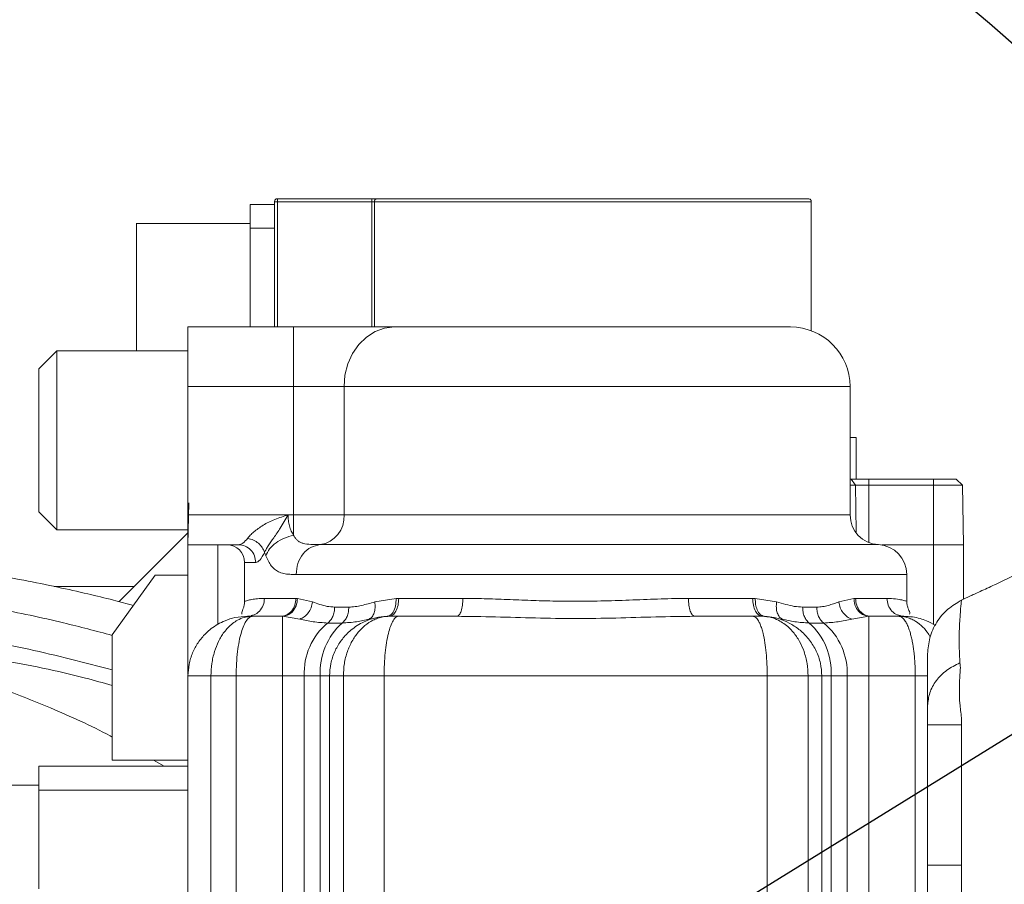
# Model space of a CAD drawing. Header units: millimetres. Extents: x 176 to 9387, y -11044 to -3322.
# Tile 18 of 256: x 3349 to 3514, y -8127 to -7982. Entities that reach past the tile are written whole.
import ezdxf

# ---------------------------------------------------------------- set-up
doc = ezdxf.new("R2010")
doc.units = ezdxf.units.MM
doc.header["$LTSCALE"] = 0.3175
for name, color, linetype, lineweight in [('1轮廓实线层', 7, 'Continuous', 18), ('7标注层', 4, 'Continuous', 13), ('sub', 1, 'Continuous', 18)]:
    doc.layers.add(name, color=color, linetype=linetype, lineweight=lineweight)
doc.styles.add('标准汉字', font='gbenor.shx', dxfattribs={"bigfont": 'gbcbig.shx'})
doc.dimstyles.new('M1：15', dxfattribs={"dimscale": 15, "dimtxt": 3.5, "dimasz": 2.5, "dimexe": 2, "dimexo": 0, "dimgap": 0.5, "dimtad": 1, "dimdec": 4, "dimdsep": 46, "dimtxsty": '标准汉字', "dimcen": 5, "dimdle": 5, "dimclrd": 1, "dimclre": 1, "dimclrt": 256, "dimadec": 4, "dimazin": 2, "dimtfac": 1, "dimtdec": 4, "dimtmove": 0, "dimatfit": 3, "dimfxl": 1, "dimtolj": 1, "dimarcsym": 0})
doc.dimstyles.new('M1：18.5', dxfattribs={"dimscale": 18.5, "dimtxt": 3.5, "dimasz": 2.5, "dimexe": 2, "dimexo": 0, "dimgap": 1.5, "dimtad": 1, "dimdec": 4, "dimdsep": 46, "dimtxsty": '标准汉字', "dimcen": 5, "dimdle": 5, "dimclrd": 1, "dimclre": 1, "dimclrt": 256, "dimadec": 4, "dimazin": 2, "dimtfac": 1, "dimtdec": 4, "dimtmove": 2, "dimatfit": 3, "dimfxl": 1, "dimfrac": 2, "dimtolj": 1, "dimarcsym": 0})

# ---------------------------------------------------------------- blocks, each defined once
blk = doc.blocks.new('*D24')
at = {"layer": '7标注层', "color": 1, "lineweight": -2, "ltscale": 20, "transparency": 16777216}
blk.add_line((2886.15, -8172.43), (2978, -8188.63), dxfattribs=at)
blk.add_arc((3286.97, -8243.11), 343.73, 6.2539, 163.7461, dxfattribs=at)
at = {"layer": '7标注层', "color": 1, "lineweight": 30, "ltscale": 20, "transparency": 16777216}
for points in [[(2963.06, -8148.32), (2950.89, -8145.48), (2948.46, -8183.42)], [(3634.9, -8205.32), (3622.41, -8206), (3630.7, -8243.11)]]:
    blk.add_solid(points, dxfattribs=at)
at = {"layer": 'Defpoints', "color": 0, "lineweight": 30, "ltscale": 20, "transparency": 16777216}
for p in [(3150.82, -7927.49), (1869.32, -7993.14), (2886.15, -8172.43), (3008.69, -8243.11), (4726.49, -8243.11)]:
    blk.add_point(p, dxfattribs=at)
at = {"layer": '7标注层', "ltscale": 20, "transparency": 16777216, "insert": (3354.34, -7871.69), "char_height": 52.5, "attachment_point": 5, "rotation": 349.7192, "style": '标准汉字'}
blk.add_mtext('\\A1;167%%D', dxfattribs=at)
blk = doc.blocks.new('*D26')
at = {"layer": '7标注层', "color": 1, "lineweight": -2, "ltscale": 20, "transparency": 16777216}
for p, q in [((3864.68, -7885.44), (3664.9, -8009.12)), ((3664.9, -8009.12), (3633.02, -8028.86)), ((3286.97, -8243.11), (3633.02, -8028.86)), ((3286.97, -8243.11), (3223.2, -8282.59))]:
    blk.add_line(p, q, dxfattribs=at)
at = {"layer": '7标注层', "color": 1, "transparency": 16777216}
blk.add_solid([(3604.42, -8053.92), (3597.84, -8043.29), (3633.02, -8028.86)], dxfattribs=at)
at = {"layer": 'Defpoints', "color": 0, "transparency": 16777216}
for p in [(3633.02, -8028.86), (3286.97, -8243.11)]:
    blk.add_point(p, dxfattribs=at)
at = {"layer": '7标注层', "transparency": 16777216, "insert": (3790.32, -7891.78), "char_height": 52.5, "attachment_point": 5, "rotation": 31.7623, "style": '标准汉字'}
blk.add_mtext('\\A1;R407', dxfattribs=at)
blk = doc.blocks.new('*D27')
at = {"layer": '7标注层', "color": 1, "lineweight": -2, "ltscale": 20, "transparency": 16777216}
for p, q in [((4542.14, -7914.73), (4634.88, -7890.47)), ((4259.82, -7988.59), (3286.97, -8243.11))]:
    blk.add_line(p, q, dxfattribs=at)
at = {"layer": '7标注层', "color": 1, "transparency": 16777216}
blk.add_solid([(4636.83, -7897.93), (4632.93, -7883.01), (4679.62, -7878.76)], dxfattribs=at)
at = {"layer": 'Defpoints', "color": 0, "transparency": 16777216}
for p in [(4679.62, -7878.76), (3286.97, -8243.11)]:
    blk.add_point(p, dxfattribs=at)
at = {"layer": '7标注层', "transparency": 16777216, "insert": (4400.98, -7951.66), "char_height": 64.75, "attachment_point": 5, "rotation": 14.6611, "style": '标准汉字'}
blk.add_mtext('\\A1;R1439.5', dxfattribs=at)

msp = doc.modelspace()

# ---------------------------------------------------------------- linework, layer by layer
at = {"layer": '1轮廓实线层', "ltscale": 20}
for p, q in [((3391.96951, -8012.10681), (3407.81119, -8012.10681)), ((3387.37951, -8013.05682), (3391.46951, -8013.05682)), ((3387.37951, -8013.05682), (3387.37951, -8017.05681)), ((3391.46951, -8033.60682), (3391.46951, -8012.60682)), ((3391.96078, -8012.60682), (3407.80247, -8012.60682)), ((3391.96078, -8033.60682), (3391.96078, -8012.60682)), ((3407.80247, -8033.60682), (3407.80247, -8012.60682)), ((3408.22094, -8033.60682), (3408.22094, -8012.60682)), ((3481.46951, -8034.23932), (3481.46951, -8012.60682)), ((3387.40451, -8016.23184), (3368.30451, -8016.23184)), ((3368.32951, -8016.23184), (3368.32951, -8032.10682)), ((3387.37951, -8017.05681), (3391.46951, -8017.05681)), ((3387.37951, -8017.05681), (3387.37951, -8033.60682)), ((3368.32951, -8032.10682), (3368.32951, -8037.60681)), ((3376.96951, -8043.60682), (3376.96951, -8033.60682)), ((3376.96951, -8033.60682), (3394.68315, -8033.60682)), ((3394.68315, -8043.60682), (3394.68315, -8033.60682)), ((3354.96951, -8037.60681), (3351.96951, -8040.60681)), ((3376.96951, -8037.60681), (3354.96951, -8037.60681)), ((3354.96951, -8037.60681), (3354.96951, -8052.60681)), ((3351.96951, -8040.60681), (3351.96951, -8064.60682)), ((3394.68315, -8043.60682), (3376.96951, -8043.60682)), ((3376.96951, -8065.10681), (3376.96951, -8043.60682)), ((3394.68315, -8043.60682), (3403.12714, -8043.60682)), ((3394.68315, -8065.10681), (3394.68315, -8043.60682)), ((3403.12714, -8043.60682), (3403.12714, -8065.10681)), ((3487.96952, -8043.60682), (3403.12714, -8043.60682)), ((3487.96952, -8065.10681), (3487.96952, -8043.60682)), ((3354.96951, -8052.60681), (3354.96951, -8067.60681)), ((3488.96949, -8059.13182), (3488.96949, -8052.10682)), ((3488.17184, -8059.10681), (3487.96952, -8059.10681)), ((3488.89129, -8060.10667), (3487.96952, -8060.10667)), ((3488.17183, -8059.10681), (3488.89129, -8060.10665)), ((3488.89132, -8060.10665), (3488.98844, -8067.97651)), ((3491.13603, -8059.10681), (3491.13603, -8060.10665)), ((3501.96951, -8059.10681), (3491.13603, -8059.10681)), ((3491.13603, -8060.10665), (3491.13603, -8069.73452)), ((3501.96951, -8060.10667), (3491.13603, -8060.10667)), ((3501.96951, -8059.10681), (3501.96951, -8060.10667)), ((3501.96951, -8060.10667), (3501.96951, -8070.10277)), ((3505.77751, -8059.10681), (3506.79496, -8060.10667)), ((3506.79496, -8060.10667), (3506.96943, -8070.10277)), ((3376.96958, -8070.10277), (3377.0917, -8063.10682)), ((3351.96951, -8064.60682), (3354.96951, -8067.60681)), ((3393.74866, -8065.10681), (3376.96951, -8065.10681)), ((3376.96951, -8065.10681), (3376.96951, -8070.10682)), ((3393.74866, -8065.10681), (3394.68315, -8065.10681)), ((3394.68315, -8065.10681), (3394.68315, -8068.53846)), ((3403.12714, -8065.10681), (3394.68315, -8065.10681)), ((3487.96952, -8065.10681), (3403.12714, -8065.10681)), ((3354.96951, -8067.60681), (3376.96951, -8067.60681)), ((3365.42714, -8079.64918), (3376.96951, -8068.10682)), ((3376.96951, -8070.10682), (3385.42528, -8070.10682)), ((3376.96958, -8070.1048), (3376.96958, -8091.77237)), ((3381.96951, -8070.1048), (3381.96951, -8083.44768)), ((3389.79649, -8071.39159), (3390.00133, -8071.97012)), ((3492.71951, -8070.10056), (3399.11625, -8070.10056)), ((3501.96951, -8070.1048), (3493.31107, -8070.10663)), ((3501.96951, -8070.1048), (3501.96951, -8083.49824)), ((3506.96951, -8070.1048), (3506.96951, -8079.25907)), ((3386.46951, -8073.10681), (3386.46951, -8079.58606)), ((3388.32498, -8073.10681), (3386.46951, -8073.10681)), ((3364.26951, -8085.23682), (3371.46951, -8075.23682)), ((3376.96951, -8075.23682), (3371.46951, -8075.23682)), ((3376.91058, -8075.23682), (3376.96958, -8075.17781)), ((3497.46951, -8075.0943), (3395.10534, -8075.0943)), ((3497.46951, -8079.58617), (3497.46951, -8075.0943)), ((3354.53418, -8077.10682), (3367.96951, -8077.10682)), ((3389.79003, -8079.10681), (3395.06086, -8079.10681)), ((3395.33949, -8079.11495), (3395.06086, -8079.10681)), ((3395.33949, -8079.11495), (3397.8605, -8079.71089)), ((3408.28501, -8079.71089), (3411.87148, -8079.11495)), ((3411.87148, -8079.11495), (3412.30762, -8079.10681)), ((3423.06049, -8079.10681), (3412.30762, -8079.10681)), ((3471.63141, -8079.10681), (3460.87853, -8079.10681)), ((3471.63141, -8079.10681), (3472.06755, -8079.11495)), ((3472.06755, -8079.11495), (3475.654, -8079.71089)), ((3486.07851, -8079.71089), (3488.59952, -8079.11495)), ((3488.87816, -8079.10681), (3488.59952, -8079.11495)), ((3488.87816, -8079.10681), (3494.149, -8079.10681)), ((3508.40386, -8078.56897), (3506.61956, -8079.42745)), ((3401.55683, -8080.57425), (3403.9292, -8080.57425)), ((3480.00982, -8080.57425), (3482.38219, -8080.57425)), ((3387.85173, -8082.10682), (3386.96951, -8082.10682)), ((3392.52525, -8082.10682), (3387.85173, -8082.10682)), ((3392.52525, -8082.10682), (3392.81896, -8082.11308)), ((3392.81896, -8092.10682), (3392.81896, -8082.11308)), ((3395.69294, -8082.57149), (3392.81896, -8082.11308)), ((3412.28366, -8082.10682), (3410.70427, -8082.10682)), ((3422.03837, -8082.10682), (3412.28366, -8082.10682)), ((3471.65537, -8082.10682), (3461.90065, -8082.10682)), ((3473.23476, -8082.10682), (3471.65537, -8082.10682)), ((3491.12007, -8082.11308), (3488.24608, -8082.57149)), ((3491.12007, -8082.11308), (3491.41377, -8082.10682)), ((3491.12007, -8082.11308), (3491.12007, -8092.10682)), ((3496.0873, -8082.10682), (3491.41377, -8082.10682)), ((3496.9695, -8082.10682), (3496.0873, -8082.10682)), ((3402.822, -8083.23561), (3400.38058, -8083.23561)), ((3483.55844, -8083.23561), (3481.11702, -8083.23561)), ((3364.26951, -8106.23682), (3364.26951, -8085.23682)), ((3500.96951, -8088.43093), (3500.96951, -8097.08955)), ((3380.82193, -8092.10682), (3376.96951, -8092.10682)), ((3376.96951, -8223.60681), (3376.96951, -8092.10682)), ((3380.82193, -8223.60681), (3380.82193, -8092.10682)), ((3385.03901, -8092.10682), (3392.81896, -8092.10682)), ((3385.03901, -8214.40682), (3385.03901, -8092.10682)), ((3392.81896, -8092.10682), (3396.45973, -8092.10682)), ((3392.81896, -8092.10682), (3392.81896, -8214.40682)), ((3399.13133, -8092.10682), (3396.45973, -8092.10682)), ((3396.45973, -8092.10682), (3396.45973, -8214.40682)), ((3399.13133, -8092.10682), (3400.70427, -8092.10682)), ((3399.13133, -8223.60681), (3399.13133, -8092.10682)), ((3400.70427, -8092.10682), (3400.70427, -8223.60681)), ((3409.85643, -8092.10682), (3403.01796, -8092.10682)), ((3403.01796, -8092.10682), (3403.01796, -8223.60681)), ((3474.08259, -8092.10682), (3409.85643, -8092.10682)), ((3409.85643, -8092.10682), (3409.85643, -8223.60681)), ((3480.92107, -8092.10682), (3474.08259, -8092.10682)), ((3474.08259, -8223.60681), (3474.08259, -8092.10682)), ((3480.92107, -8221.85509), (3480.92107, -8092.10682)), ((3483.23475, -8220.67621), (3483.23475, -8092.10682)), ((3483.23475, -8092.10682), (3484.8077, -8092.10682)), ((3487.47928, -8092.10682), (3484.8077, -8092.10682)), ((3484.8077, -8092.10682), (3484.8077, -8219.87475)), ((3487.47928, -8092.10682), (3491.12007, -8092.10682)), ((3487.47928, -8214.40682), (3487.47928, -8092.10682)), ((3491.12007, -8092.10682), (3498.90001, -8092.10682)), ((3491.12007, -8092.10682), (3491.12007, -8214.40682)), ((3498.90001, -8092.10682), (3498.90001, -8209.77631)), ((3500.96951, -8097.08955), (3500.96951, -8100.29461)), ((3506.6422, -8100.29461), (3506.6422, -8099.11746)), ((3500.96951, -8100.29461), (3500.96951, -8123.82144)), ((3506.6422, -8100.29461), (3506.6422, -8123.82144)), ((3376.96951, -8106.23682), (3364.26951, -8106.23682)), ((3371.1804, -8106.23682), (3372.97217, -8107.23682)), ((3351.96951, -8107.23682), (3376.96951, -8107.23682)), ((3351.96951, -8107.23688), (3351.96951, -8111.23681)), ((3351.99451, -8110.41186), (3331.54451, -8110.41186)), ((3351.96951, -8111.23681), (3376.96951, -8111.23681)), ((3351.96951, -8111.23681), (3351.96951, -8127.80682)), ((3500.96951, -8123.82144), (3500.96951, -8217.82251))]:
    msp.add_line(p, q, dxfattribs=at)
at = {"layer": '1轮廓实线层', "lineweight": 0, "ltscale": 20}
msp.add_lwpolyline([(3403.12714, -8043.60682), (3403.28939, -8041.65592), (3403.7699, -8039.77998), (3404.55021, -8038.05112), (3405.60033, -8036.53574), (3406.87991, -8035.29212), (3408.33976, -8034.36803), (3409.9238, -8033.79897), (3411.57114, -8033.60682)], dxfattribs=at)
for centre, radius, start, end in [((3477.96951, -8043.60682), 10, 0, 90), ((3398.42973, -8065.44155), 4.70932, 278.3823266, 4.0760386), ((3492.96951, -8065.10682), 5, 180, 267.134016), ((3383.46951, -8073.10682), 3, 0, 90), ((3492.46951, -8075.09431), 5, 0, 87.134016), ((3407.34008, -8091.61359), 10.89152, 129.7160613, 182.5955699), ((3410.30038, -8091.55015), 11.18292, 131.9693042, 182.8533168), ((3473.63859, -8091.55017), 11.18297, 357.1468149, 48.030564), ((3476.59895, -8091.61358), 10.89151, 357.4043669, 50.2839215)]:
    msp.add_arc(centre, radius, start, end, dxfattribs=at)
at = {"layer": '1轮廓实线层', "ltscale": 20}
for points, knots in [([(3391.96951, -8012.10681), (3391.90399, -8012.11433), (3391.77296, -8012.12937), (3391.60768, -8012.24498), (3391.49206, -8012.41026), (3391.47703, -8012.5413), (3391.46951, -8012.60682)], [0, 0, 0, 0, 0.1997719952, 0.3995411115, 0.5993144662, 0.799090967, 0.799090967, 0.799090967, 0.799090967]), ([(3391.96078, -8012.60682), (3391.96091, -8012.5413), (3391.96117, -8012.41026), (3391.96319, -8012.24498), (3391.96608, -8012.12937), (3391.96836, -8012.11433), (3391.96951, -8012.10681)], [0, 0, 0, 0, 0.1250797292, 0.2501546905, 0.3752263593, 0.5003161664, 0.5003161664, 0.5003161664, 0.5003161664]), ([(3407.80247, -8012.60682), (3407.8026, -8012.5413), (3407.80286, -8012.41026), (3407.80488, -8012.24498), (3407.80776, -8012.12938), (3407.81005, -8012.11433), (3407.81119, -8012.10681)], [0, 0, 0, 0, 0.1250844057, 0.2501640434, 0.3752403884, 0.500316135, 0.500316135, 0.500316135, 0.500316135]), ([(3407.81119, -8012.10681), (3407.89485, -8012.10681), (3408.06267, -8012.10681), (3408.29539, -8012.10681), (3408.50225, -8012.10681), (3408.59942, -8012.10681), (3408.64815, -8012.10681)], [0, 0, 0, 0, 0.2086011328, 0.4184424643, 0.6270799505, 0.8369535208, 0.8369535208, 0.8369535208, 0.8369535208]), ([(3408.22093, -8012.60682), (3408.22664, -8012.54391), (3408.23541, -8012.44715), (3408.28869, -8012.33075), (3408.34382, -8012.25064), (3408.41227, -8012.18612), (3408.51172, -8012.12376), (3408.59439, -8012.1135), (3408.64814, -8012.10682)], [0, 0, 0, 0, 0.1758880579, 0.2705662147, 0.367245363, 0.463933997, 0.5586207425, 0.7344978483, 0.7344978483, 0.7344978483, 0.7344978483]), ([(3408.64814, -8012.10681), (3409.82687, -8012.10681), (3412.18439, -8012.10681), (3416.74736, -8012.10681), (3421.89818, -8012.10681), (3427.60239, -8012.10681), (3433.67226, -8012.10681), (3439.96512, -8012.10681), (3446.3095, -8012.10681), (3452.5376, -8012.10681), (3458.49387, -8012.10681), (3464.00766, -8012.10681), (3468.9547, -8012.10681), (3473.17808, -8012.10681), (3476.60339, -8012.10681), (3479.08253, -8012.10681), (3480.67843, -8012.10681), (3480.87248, -8012.10681), (3480.96952, -8012.10681)], [0, 0, 0, 0, 4.520000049, 9.040169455, 13.560035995, 18.080345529, 22.60015368, 27.120509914, 31.640322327, 36.160686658, 40.680499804, 45.200859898, 49.720673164, 54.241033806, 58.760846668, 63.281197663, 67.801012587, 72.321377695, 72.321377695, 72.321377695, 72.321377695]), ([(3481.46833, -8012.60704), (3481.46093, -8012.53966), (3481.4465, -8012.40836), (3481.33132, -8012.24626), (3481.1689, -8012.13056), (3481.03776, -8012.11494), (3480.96952, -8012.10681)], [0, 0, 0, 0, 0.2050212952, 0.3994745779, 0.5910672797, 0.7989359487, 0.7989359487, 0.7989359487, 0.7989359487]), ([(3391.96078, -8012.60682), (3391.89613, -8012.60682), (3391.76683, -8012.60682), (3391.60473, -8012.60682), (3391.49154, -8012.60682), (3391.47686, -8012.60682), (3391.46951, -8012.60682)], [0, 0, 0, 0, 0.1228132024, 0.2456254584, 0.3684480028, 0.4912689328, 0.4912689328, 0.4912689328, 0.4912689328]), ([(3407.80247, -8012.60682), (3407.84439, -8012.60682), (3407.92823, -8012.60682), (3408.04489, -8012.60682), (3408.14769, -8012.60682), (3408.19652, -8012.60682), (3408.22094, -8012.60682)], [0, 0, 0, 0, 0.1046174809, 0.2092385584, 0.3138456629, 0.4184693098, 0.4184693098, 0.4184693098, 0.4184693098]), ([(3408.22094, -8012.60682), (3409.41628, -8012.60682), (3411.80696, -8012.60682), (3416.42214, -8012.60682), (3421.64439, -8012.60682), (3427.4172, -8012.60682), (3433.56746, -8012.60682), (3439.93951, -8012.60682), (3446.36452, -8012.60682), (3452.67423, -8012.60682), (3458.70295, -8012.60682), (3464.29231, -8012.60682), (3469.29604, -8012.60682), (3473.58102, -8012.60682), (3477.0415, -8012.60682), (3479.56137, -8012.60682), (3481.16886, -8012.60682), (3481.36929, -8012.60682), (3481.46951, -8012.60682)], [0, 0, 0, 0, 4.57802931, 9.156069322, 13.734104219, 18.31213373, 22.890181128, 27.468207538, 32.046250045, 36.624281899, 41.202312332, 45.780341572, 50.358397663, 54.936412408, 59.514458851, 64.092483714, 68.670534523, 73.248572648, 73.248572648, 73.248572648, 73.248572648]), ([(3394.68315, -8033.60682), (3396.33293, -8033.60682), (3399.686, -8033.60682), (3404.41179, -8033.60682), (3408.58905, -8033.60682), (3410.58775, -8033.60682), (3411.57114, -8033.60682)], [0, 0, 0, 0, 4.154621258, 8.444011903, 12.733441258, 16.88798517, 16.88798517, 16.88798517, 16.88798517]), ([(3411.57114, -8033.60682), (3412.62835, -8033.60682), (3414.78485, -8033.60682), (3418.94816, -8033.60682), (3423.77624, -8033.60682), (3429.18284, -8033.60682), (3434.9371, -8033.60682), (3440.80446, -8033.60682), (3446.54734, -8033.60682), (3452.05049, -8033.60682), (3457.31291, -8033.60682), (3462.31344, -8033.60682), (3466.91168, -8033.60682), (3470.88981, -8033.60682), (3474.07726, -8033.60682), (3476.33811, -8033.60682), (3477.71968, -8033.60682), (3477.88732, -8033.60682), (3477.96951, -8033.60682)], [0, 0, 0, 0, 3.960898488, 8.079430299, 12.310271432, 16.599601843, 20.888934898, 25.119798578, 29.238363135, 33.199183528, 37.160021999, 41.278594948, 45.509451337, 49.79878165, 54.088083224, 58.318997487, 62.437507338, 66.398374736, 66.398374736, 66.398374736, 66.398374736]), ([(3487.96952, -8052.10682), (3488.19084, -8052.10682), (3488.85618, -8052.10682), (3488.92414, -8052.10682), (3488.96949, -8052.10682)], [0, 0, 0, 0, 0.332649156, 0.9999722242, 0.9999722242, 0.9999722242, 0.9999722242]), ([(3491.13603, -8059.10681), (3490.86155, -8059.10681), (3490.3126, -8059.10681), (3489.52283, -8059.10681), (3488.78695, -8059.10681), (3488.37687, -8059.10681), (3488.17183, -8059.10681)], [0, 0, 0, 0, 0.741048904, 1.482095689, 2.223143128, 2.964198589, 2.964198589, 2.964198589, 2.964198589]), ([(3488.89129, -8060.10665), (3489.04656, -8060.10665), (3489.35709, -8060.10665), (3489.91439, -8060.10665), (3490.51245, -8060.10665), (3490.92817, -8060.10665), (3491.13603, -8060.10665)], [0, 0, 0, 0, 0.561180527, 1.122362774, 1.683554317, 2.244740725, 2.244740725, 2.244740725, 2.244740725]), ([(3505.77749, -8059.1068), (3505.72026, -8059.1068), (3505.60578, -8059.1068), (3504.72519, -8059.1068), (3503.46647, -8059.1068), (3502.4685, -8059.1068), (3501.96951, -8059.1068)], [0, 0, 0, 0, 0.952004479, 1.903993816, 2.855991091, 3.807976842, 3.807976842, 3.807976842, 3.807976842]), ([(3501.96951, -8060.10667), (3502.60182, -8060.10667), (3503.86645, -8060.10667), (3505.46148, -8060.10667), (3506.57736, -8060.10667), (3506.72242, -8060.10667), (3506.79496, -8060.10667)], [0, 0, 0, 0, 1.206352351, 2.412718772, 3.61907195, 4.825443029, 4.825443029, 4.825443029, 4.825443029]), ([(3386.97632, -8069.0348), (3387.11074, -8068.86708), (3387.38902, -8068.51988), (3388.21067, -8067.74778), (3389.57096, -8066.77919), (3391.53579, -8065.79161), (3392.99489, -8065.34008), (3393.74866, -8065.10681)], [0, 0, 0, 0, 0.823133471, 1.70398932, 3.614214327, 5.721126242, 7.972760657, 7.972760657, 7.972760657, 7.972760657]), ([(3389.79649, -8071.39159), (3389.88114, -8071.23007), (3390.05105, -8070.9059), (3390.54444, -8070.08865), (3391.38192, -8068.86144), (3392.58809, -8067.16765), (3393.32871, -8065.85253), (3393.74866, -8065.10681)], [0, 0, 0, 0, 0.758522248, 1.522479, 3.122077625, 4.988693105, 7.433257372, 7.433257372, 7.433257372, 7.433257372]), ([(3394.68315, -8068.53846), (3394.53822, -8068.30571), (3394.25087, -8067.84424), (3393.96427, -8066.99173), (3393.78129, -8066.06997), (3393.75954, -8065.42796), (3393.74866, -8065.10681)], [0, 0, 0, 0, 0.93247922, 1.848837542, 2.734349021, 3.620657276, 3.620657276, 3.620657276, 3.620657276]), ([(3386.97632, -8069.0348), (3386.71193, -8069.34335), (3386.18413, -8069.9593), (3385.67792, -8070.05771), (3385.42528, -8070.10682)], [0, 0, 0, 0, 0.997097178, 1.990536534, 1.990536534, 1.990536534, 1.990536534]), ([(3389.79649, -8071.39159), (3389.69468, -8071.11887), (3389.49108, -8070.57344), (3388.81999, -8069.85124), (3387.95668, -8069.28735), (3387.3033, -8069.11903), (3386.97632, -8069.0348)], [0, 0, 0, 0, 0.975508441, 1.951031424, 2.925990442, 3.902672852, 3.902672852, 3.902672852, 3.902672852]), ([(3394.68315, -8068.53846), (3394.15372, -8068.67483), (3393.09486, -8068.94758), (3391.68113, -8069.76922), (3390.55489, -8070.80452), (3390.18594, -8071.58139), (3390.00133, -8071.97012)], [0, 0, 0, 0, 1.523655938, 3.047315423, 4.570207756, 6.095451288, 6.095451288, 6.095451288, 6.095451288]), ([(3399.11625, -8070.10056), (3398.61857, -8070.10054), (3397.72296, -8070.10049), (3396.47995, -8069.97737), (3395.74057, -8069.69075), (3395.31487, -8069.40545), (3394.95713, -8069.02697), (3394.77695, -8068.70572), (3394.68315, -8068.53846)], [0, 0, 0, 0, 1.656004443, 2.980117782, 3.51263128, 4.058365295, 4.523514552, 5.028717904, 5.028717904, 5.028717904, 5.028717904]), ([(3388.32498, -8073.10681), (3388.28139, -8072.7137), (3388.19422, -8071.92748), (3387.52368, -8070.93586), (3386.56519, -8070.2421), (3385.80525, -8070.15192), (3385.42528, -8070.10682)], [0, 0, 0, 0, 1.178683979, 2.357377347, 3.536057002, 4.714734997, 4.714734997, 4.714734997, 4.714734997]), ([(3389.79649, -8071.39159), (3389.54513, -8071.88324), (3389.04504, -8072.86145), (3388.56416, -8073.02531), (3388.32498, -8073.10681)], [0, 0, 0, 0, 1.212053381, 2.411524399, 2.411524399, 2.411524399, 2.411524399]), ([(3395.10534, -8075.0943), (3395.16475, -8074.46), (3395.28358, -8073.19139), (3396.20136, -8071.57294), (3397.52034, -8070.40651), (3398.58428, -8070.20255), (3399.11625, -8070.10056)], [0, 0, 0, 0, 1.78936367, 3.578737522, 5.368142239, 7.157530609, 7.157530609, 7.157530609, 7.157530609]), ([(3501.96951, -8070.10277), (3502.62469, -8070.10277), (3503.93504, -8070.10277), (3505.58773, -8070.10277), (3506.74398, -8070.10277), (3506.89428, -8070.10277), (3506.96943, -8070.10277)], [0, 0, 0, 0, 1.249977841, 2.499960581, 3.749935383, 4.999920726, 4.999920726, 4.999920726, 4.999920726]), ([(3395.10534, -8075.0943), (3394.73792, -8075.09179), (3394.01337, -8075.08684), (3393.01676, -8074.98322), (3391.95006, -8074.62285), (3390.87042, -8073.79625), (3390.28887, -8072.5743), (3390.00133, -8071.97012)], [0, 0, 0, 0, 1.135149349, 2.238514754, 3.33586512, 4.98712396, 6.602035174, 6.602035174, 6.602035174, 6.602035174]), ([(3367.84207, -8080.27493), (3366.71757, -8079.98018), (3364.16296, -8079.31059), (3359.93538, -8078.2886), (3354.92956, -8077.16474), (3349.2165, -8076.00915), (3343.16751, -8074.91093), (3339.01316, -8074.29412), (3337.00716, -8073.99628)], [0, 0, 0, 0, 3.474677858, 7.893664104, 13.018463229, 18.848898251, 25.384805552, 31.487692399, 31.487692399, 31.487692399, 31.487692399]), ([(3508.32717, -8078.6043), (3508.32533, -8078.60514), (3508.28391, -8078.62398), (3508.44183, -8078.55231), (3508.8851, -8078.35087), (3510.13704, -8077.77889), (3512.24758, -8076.80177), (3515.00784, -8075.50149), (3516.9309, -8074.57561), (3517.90456, -8074.10683)], [0, 0, 0, 0, 0.026883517, 0.604347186, 1.347212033, 2.579691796, 5.119389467, 7.862735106, 10.676180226, 10.676180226, 10.676180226, 10.676180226]), ([(3333.49532, -8078.94256), (3337.29783, -8079.54443), (3344.86263, -8080.74181), (3355.12661, -8082.88775), (3361.55185, -8084.58945), (3364.26951, -8085.30921)], [0, 0, 0, 0, 11.586268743, 23.049972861, 31.452861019, 31.452861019, 31.452861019, 31.452861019]), ([(3386.46964, -8079.58629), (3386.46872, -8079.63703), (3386.46684, -8079.74096), (3386.44898, -8079.95141), (3386.4077, -8080.20431), (3386.34179, -8080.46541), (3386.22552, -8080.82413), (3386.07596, -8081.18189), (3385.93131, -8081.55455), (3385.98332, -8081.67813), (3386.01602, -8081.75583)], [0, 0, 0, 0, 0.037294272, 0.076391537, 0.166999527, 0.282861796, 0.429278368, 0.823582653, 1.362119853, 2.274433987, 2.274433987, 2.274433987, 2.274433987]), ([(3386.47035, -8079.58606), (3386.49508, -8079.57754), (3386.54436, -8079.56056), (3386.95286, -8079.45194), (3387.62434, -8079.30122), (3388.55653, -8079.146), (3389.38683, -8079.11962), (3389.79003, -8079.10681)], [0, 0, 0, 0, 0.662789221, 1.320885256, 2.019209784, 2.713185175, 3.368302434, 3.368302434, 3.368302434, 3.368302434]), ([(3387.5372, -8081.98671), (3387.71083, -8081.96034), (3388.25068, -8081.87832), (3389.00753, -8081.26803), (3389.66359, -8080.28859), (3389.74788, -8079.50074), (3389.79003, -8079.10681)], [0, 0, 0, 0, 0.554209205, 1.723221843, 2.892267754, 4.061311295, 4.061311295, 4.061311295, 4.061311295]), ([(3392.52525, -8082.10682), (3392.85751, -8082.06172), (3393.52202, -8081.97154), (3394.36017, -8081.27777), (3394.94651, -8080.28616), (3395.02274, -8079.49993), (3395.06086, -8079.10681)], [0, 0, 0, 0, 1.107700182, 2.215375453, 3.323092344, 4.430805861, 4.430805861, 4.430805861, 4.430805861]), ([(3395.33949, -8079.11495), (3395.28591, -8079.55007), (3395.17893, -8080.41877), (3394.5023, -8081.39636), (3393.6788, -8081.98493), (3393.10551, -8082.07037), (3392.81896, -8082.11308)], [0, 0, 0, 0, 1.228124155, 2.451923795, 3.418347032, 4.384133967, 4.384133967, 4.384133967, 4.384133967]), ([(3397.8605, -8079.71089), (3397.79529, -8080.03839), (3397.66497, -8080.69285), (3397.15864, -8081.56162), (3396.48554, -8082.24467), (3395.95715, -8082.46255), (3395.69294, -8082.57149)], [0, 0, 0, 0, 0.956723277, 1.911857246, 2.867447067, 3.823095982, 3.823095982, 3.823095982, 3.823095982]), ([(3397.8605, -8079.71089), (3398.25933, -8079.85117), (3399.03772, -8080.12495), (3400.26721, -8080.49052), (3401.12613, -8080.54628), (3401.55683, -8080.57425)], [0, 0, 0, 0, 1.314222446, 2.564937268, 3.822937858, 3.822937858, 3.822937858, 3.822937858]), ([(3403.9292, -8080.57425), (3404.28251, -8080.55768), (3404.99001, -8080.52452), (3406.0734, -8080.30548), (3407.1661, -8080.01721), (3407.91212, -8079.81297), (3408.28501, -8079.71089)], [0, 0, 0, 0, 1.112394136, 2.227598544, 3.342879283, 4.457454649, 4.457454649, 4.457454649, 4.457454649]), ([(3407.34174, -8082.57149), (3407.51639, -8082.46255), (3407.86567, -8082.24467), (3408.20969, -8081.56161), (3408.3801, -8080.69285), (3408.31673, -8080.03839), (3408.28501, -8079.71089)], [0, 0, 0, 0, 0.813425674, 1.626804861, 2.439816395, 3.25418382, 3.25418382, 3.25418382, 3.25418382]), ([(3411.87148, -8079.11495), (3411.85229, -8079.55007), (3411.81398, -8080.41877), (3411.41183, -8081.39636), (3410.90111, -8081.98493), (3410.53409, -8082.07037), (3410.35065, -8082.11308)], [0, 0, 0, 0, 1.038331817, 2.073007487, 2.890074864, 3.706604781, 3.706604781, 3.706604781, 3.706604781]), ([(3412.30762, -8079.10681), (3412.28352, -8079.49992), (3412.23531, -8080.28612), (3411.86452, -8081.27783), (3411.33457, -8081.97153), (3410.91437, -8082.06172), (3410.70427, -8082.10682)], [0, 0, 0, 0, 0.939478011, 1.878911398, 2.818412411, 3.757905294, 3.757905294, 3.757905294, 3.757905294]), ([(3423.06049, -8079.10681), (3423.04513, -8079.49993), (3423.0144, -8080.28616), (3422.77804, -8081.27779), (3422.44018, -8081.97155), (3422.17231, -8082.06173), (3422.03837, -8082.10682)], [0, 0, 0, 0, 0.848807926, 1.697614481, 2.546421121, 3.395276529, 3.395276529, 3.395276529, 3.395276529]), ([(3460.87853, -8079.10681), (3459.35228, -8079.12776), (3456.2944, -8079.16973), (3451.56481, -8079.38419), (3446.77224, -8079.54089), (3442.27236, -8079.60265), (3438.15886, -8079.56336), (3434.32294, -8079.44888), (3430.47732, -8079.30047), (3426.66919, -8079.14933), (3424.23548, -8079.12065), (3423.06049, -8079.10681)], [0, 0, 0, 0, 4.729721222, 9.476073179, 14.213808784, 18.940083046, 22.702991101, 26.309562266, 30.276110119, 34.18521525, 37.834327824, 37.834327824, 37.834327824, 37.834327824]), ([(3461.90065, -8082.10682), (3461.76671, -8082.06173), (3461.49884, -8081.97155), (3461.16098, -8081.27779), (3460.92462, -8080.28616), (3460.8939, -8079.49993), (3460.87853, -8079.10681)], [0, 0, 0, 0, 0.848855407, 1.697662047, 2.546468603, 3.395276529, 3.395276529, 3.395276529, 3.395276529]), ([(3473.23476, -8082.10682), (3473.02466, -8082.06172), (3472.60446, -8081.97152), (3472.0745, -8081.27783), (3471.70371, -8080.28612), (3471.65551, -8079.49992), (3471.63141, -8079.10681)], [0, 0, 0, 0, 0.939488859, 1.87899164, 2.818424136, 3.757901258, 3.757901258, 3.757901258, 3.757901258]), ([(3473.58837, -8082.11308), (3473.35556, -8082.04684), (3472.89009, -8081.91441), (3472.38385, -8081.12133), (3472.09858, -8080.13936), (3472.0779, -8079.45664), (3472.06755, -8079.11495)], [0, 0, 0, 0, 1.038458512, 2.076177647, 2.894451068, 3.714325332, 3.714325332, 3.714325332, 3.714325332]), ([(3475.654, -8079.71089), (3475.62229, -8080.03839), (3475.55892, -8080.69285), (3475.72933, -8081.56161), (3476.07335, -8082.24467), (3476.42263, -8082.46255), (3476.59728, -8082.57149)], [0, 0, 0, 0, 0.81436588, 1.627376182, 2.440754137, 3.254175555, 3.254175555, 3.254175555, 3.254175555]), ([(3475.654, -8079.71089), (3476.16507, -8079.85117), (3477.16247, -8080.12494), (3478.6111, -8080.49053), (3479.54266, -8080.54629), (3480.00982, -8080.57425)], [0, 0, 0, 0, 1.533053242, 2.991956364, 4.459535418, 4.459535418, 4.459535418, 4.459535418]), ([(3482.38219, -8080.57425), (3482.70981, -8080.55768), (3483.3659, -8080.52451), (3484.30508, -8080.30548), (3485.21107, -8080.0172), (3485.78943, -8079.81297), (3486.07851, -8079.71089)], [0, 0, 0, 0, 0.953278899, 1.909009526, 2.864817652, 3.820035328, 3.820035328, 3.820035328, 3.820035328]), ([(3488.24608, -8082.57149), (3487.98188, -8082.46255), (3487.45349, -8082.24467), (3486.78037, -8081.56163), (3486.27406, -8080.69285), (3486.14373, -8080.03839), (3486.07851, -8079.71089)], [0, 0, 0, 0, 0.95564857, 1.911242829, 2.866372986, 3.823097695, 3.823097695, 3.823097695, 3.823097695]), ([(3491.12007, -8082.11308), (3490.75575, -8082.04684), (3490.02738, -8081.91442), (3489.19953, -8081.12129), (3488.7038, -8080.13938), (3488.6343, -8079.45664), (3488.59952, -8079.11495)], [0, 0, 0, 0, 1.226456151, 2.451996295, 3.4184366, 4.386748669, 4.386748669, 4.386748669, 4.386748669]), ([(3488.87816, -8079.10681), (3488.91627, -8079.49993), (3488.99251, -8080.28616), (3489.57886, -8081.27777), (3490.41701, -8081.97154), (3491.08151, -8082.06172), (3491.41377, -8082.10682)], [0, 0, 0, 0, 1.107713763, 2.215434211, 3.323109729, 4.430810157, 4.430810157, 4.430810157, 4.430810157]), ([(3494.149, -8079.10681), (3494.65756, -8079.12738), (3495.6753, -8079.16853), (3496.71899, -8079.38841), (3497.30938, -8079.53376), (3497.52125, -8079.60045), (3497.46891, -8079.58625), (3497.46862, -8079.58617)], [0, 0, 0, 0, 0.868103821, 1.737260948, 2.6500322, 3.474149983, 3.478816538, 3.478816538, 3.478816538, 3.478816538]), ([(3494.149, -8079.10681), (3494.19114, -8079.50074), (3494.27542, -8080.28859), (3494.93148, -8081.26804), (3495.68834, -8081.87832), (3496.2282, -8081.96034), (3496.40183, -8081.98671)], [0, 0, 0, 0, 1.169042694, 2.338089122, 3.507113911, 4.061323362, 4.061323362, 4.061323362, 4.061323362]), ([(3497.92225, -8081.75585), (3497.95496, -8081.67807), (3498.00698, -8081.55436), (3497.86292, -8081.18182), (3497.71368, -8080.82423), (3497.5975, -8080.46553), (3497.53164, -8080.20451), (3497.49037, -8079.95171), (3497.47248, -8079.74111), (3497.4706, -8079.63717), (3497.46968, -8079.58643)], [0, 0, 0, 0, 0.911836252, 1.450200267, 1.844617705, 1.991108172, 2.107032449, 2.197630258, 2.236684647, 2.273937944, 2.273937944, 2.273937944, 2.273937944]), ([(3506.63027, -8079.42142), (3505.83596, -8079.88502), (3504.21503, -8080.83108), (3502.39959, -8083.04634), (3501.19151, -8085.64322), (3501.04252, -8087.51412), (3500.96951, -8088.43093)], [0, 0, 0, 0, 2.773921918, 5.660647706, 8.547384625, 11.321308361, 11.321308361, 11.321308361, 11.321308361]), ([(3506.63002, -8079.4241), (3506.6301, -8079.42321), (3506.64949, -8079.21913), (3506.57789, -8079.93291), (3506.4482, -8081.37923), (3506.32679, -8083.28611), (3506.25996, -8085.06539), (3506.23034, -8087.21793), (3506.3358, -8089.00678), (3506.39, -8089.92616)], [0, 0, 0, 0, 0.011637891, 2.660623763, 5.336949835, 6.69538564, 8.061710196, 9.45696899, 10.932331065, 10.932331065, 10.932331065, 10.932331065]), ([(3400.38058, -8083.23561), (3400.54967, -8083.09055), (3400.88785, -8082.80044), (3401.26021, -8082.14792), (3401.50984, -8081.39312), (3401.54117, -8080.8472), (3401.55683, -8080.57425)], [0, 0, 0, 0, 0.75871809, 1.517418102, 2.276145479, 3.034869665, 3.034869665, 3.034869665, 3.034869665]), ([(3402.822, -8083.23561), (3402.98117, -8083.09054), (3403.29951, -8082.8004), (3403.64998, -8082.14795), (3403.88498, -8081.39311), (3403.91446, -8080.8472), (3403.9292, -8080.57425)], [0, 0, 0, 0, 0.749292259, 1.498649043, 2.247987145, 2.997336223, 2.997336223, 2.997336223, 2.997336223]), ([(3481.11702, -8083.23561), (3480.95785, -8083.09054), (3480.6395, -8082.8004), (3480.28903, -8082.14795), (3480.05406, -8081.3931), (3480.02457, -8080.8472), (3480.00982, -8080.57425)], [0, 0, 0, 0, 0.749296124, 1.498652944, 2.24798735, 2.997337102, 2.997337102, 2.997337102, 2.997337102]), ([(3483.55844, -8083.23561), (3483.38936, -8083.09055), (3483.05119, -8082.80044), (3482.67881, -8082.14792), (3482.42918, -8081.39312), (3482.39785, -8080.8472), (3482.38219, -8080.57425)], [0, 0, 0, 0, 0.758713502, 1.517416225, 2.276143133, 3.034866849, 3.034866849, 3.034866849, 3.034866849]), ([(3364.26951, -8091.0762), (3359.61128, -8089.87491), (3349.15603, -8087.17865), (3332.60715, -8084.35955), (3320.70815, -8083.28787), (3314.71784, -8082.74836)], [0, 0, 0, 0, 14.362539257, 32.236276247, 50.356947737, 50.356947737, 50.356947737, 50.356947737]), ([(3376.96951, -8092.10682), (3377.0073, -8091.44776), (3377.08335, -8090.12127), (3377.68771, -8088.22588), (3378.62719, -8086.47335), (3379.73683, -8085.13693), (3380.87882, -8084.14197), (3381.96329, -8083.41509), (3383.28283, -8082.77097), (3384.96003, -8082.22995), (3386.25199, -8082.15078), (3386.96951, -8082.10682)], [0, 0, 0, 0, 1.955361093, 3.935525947, 5.864640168, 7.873044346, 9.115285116, 10.429882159, 11.817275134, 13.573794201, 15.767803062, 15.767803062, 15.767803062, 15.767803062]), ([(3380.82193, -8092.10682), (3380.84954, -8091.41023), (3380.89109, -8090.36185), (3381.14655, -8089.01182), (3381.481, -8087.7373), (3381.94614, -8086.55726), (3382.52048, -8085.50676), (3383.04683, -8084.72591), (3383.67991, -8083.97968), (3384.43595, -8083.29747), (3385.35122, -8082.70042), (3386.49127, -8082.21473), (3387.37223, -8082.14485), (3387.85173, -8082.10682)], [0, 0, 0, 0, 1.761982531, 2.651815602, 3.547663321, 5.236859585, 6.106391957, 6.992306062, 8.046765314, 9.153920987, 10.313778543, 11.78355517, 13.538991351, 13.538991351, 13.538991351, 13.538991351]), ([(3385.03901, -8092.10682), (3385.05061, -8091.41177), (3385.074, -8090.01138), (3385.25614, -8088.04387), (3385.53592, -8086.25975), (3385.89439, -8084.78545), (3386.32941, -8083.58504), (3386.80619, -8082.73694), (3387.32468, -8082.20369), (3387.6765, -8082.13902), (3387.85173, -8082.10682)], [0, 0, 0, 0, 1.421812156, 2.864693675, 4.221679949, 5.642836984, 6.920487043, 8.319712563, 9.627041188, 10.924212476, 10.924212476, 10.924212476, 10.924212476]), ([(3400.38058, -8083.23561), (3399.57296, -8083.18837), (3398.03375, -8083.09833), (3396.44709, -8082.74123), (3395.69294, -8082.57149)], [0, 0, 0, 0, 2.492398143, 4.750203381, 4.750203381, 4.750203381, 4.750203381]), ([(3400.70427, -8092.10682), (3400.74449, -8091.41146), (3400.80505, -8090.36416), (3401.17688, -8089.01388), (3401.66241, -8087.74151), (3402.33612, -8086.56254), (3403.16458, -8085.51108), (3403.92016, -8084.73151), (3404.82474, -8083.98646), (3405.90158, -8083.30241), (3407.25481, -8082.6777), (3408.87251, -8082.20342), (3410.09527, -8082.13893), (3410.70427, -8082.10682)], [0, 0, 0, 0, 2.048506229, 3.085257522, 4.130453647, 6.085566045, 7.098898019, 8.135922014, 9.344567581, 10.631091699, 11.99587115, 13.879427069, 15.748337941, 15.748337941, 15.748337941, 15.748337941]), ([(3407.34174, -8082.57149), (3406.64704, -8082.74128), (3405.18577, -8083.09843), (3403.63535, -8083.18841), (3402.822, -8083.23561)], [0, 0, 0, 0, 2.180759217, 4.587175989, 4.587175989, 4.587175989, 4.587175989]), ([(3410.70427, -8082.10682), (3410.36153, -8082.12471), (3409.71222, -8082.1586), (3408.79994, -8082.40921), (3407.76618, -8082.84593), (3406.64258, -8083.58314), (3405.44225, -8084.77798), (3404.60046, -8086.01214), (3404.0358, -8087.14535), (3403.55692, -8088.35886), (3403.11759, -8090.00994), (3403.05104, -8091.41063), (3403.01796, -8092.10682)], [0, 0, 0, 0, 1.241723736, 2.352456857, 3.331513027, 5.105332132, 6.757102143, 8.56662803, 9.447590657, 10.312452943, 12.152844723, 13.971564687, 13.971564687, 13.971564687, 13.971564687]), ([(3412.28366, -8082.10682), (3412.15953, -8082.12776), (3411.92727, -8082.16695), (3411.61305, -8082.45112), (3411.26897, -8082.93015), (3410.91011, -8083.71964), (3410.54147, -8084.9704), (3410.24598, -8086.47321), (3410.02428, -8088.2259), (3409.88323, -8090.12126), (3409.86532, -8091.44775), (3409.85643, -8092.10682)], [0, 0, 0, 0, 1.029528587, 1.926486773, 2.690743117, 4.087099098, 5.37267181, 6.739464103, 8.052329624, 9.399899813, 10.730638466, 10.730638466, 10.730638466, 10.730638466]), ([(3461.90065, -8082.10682), (3459.74017, -8082.13669), (3455.39324, -8082.1968), (3448.70624, -8082.42137), (3441.95296, -8082.50358), (3435.20222, -8082.42036), (3428.53215, -8082.19673), (3424.19317, -8082.13665), (3422.03837, -8082.10682)], [0, 0, 0, 0, 6.597938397, 13.275187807, 19.961525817, 26.619996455, 33.29091735, 39.872050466, 39.872050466, 39.872050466, 39.872050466]), ([(3474.08259, -8092.10682), (3474.07369, -8091.44776), (3474.0558, -8090.12128), (3473.91474, -8088.22588), (3473.69308, -8086.47334), (3473.43023, -8085.13691), (3473.15624, -8084.142), (3472.89439, -8083.41506), (3472.57359, -8082.77099), (3472.15898, -8082.22996), (3471.83519, -8082.15079), (3471.65537, -8082.10682)], [0, 0, 0, 0, 1.331767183, 2.680418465, 3.994292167, 5.362185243, 6.208280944, 7.103613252, 8.048562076, 9.244900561, 10.73912826, 10.73912826, 10.73912826, 10.73912826]), ([(3483.23475, -8092.10682), (3483.18772, -8091.39402), (3483.09329, -8089.9627), (3482.35688, -8087.90989), (3481.24003, -8086.08567), (3479.81846, -8084.58436), (3478.22151, -8083.44269), (3476.54842, -8082.66353), (3474.86487, -8082.19271), (3473.7752, -8082.13529), (3473.23476, -8082.10682)], [0, 0, 0, 0, 2.088709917, 4.194186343, 6.267300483, 8.283067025, 10.230028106, 12.106848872, 13.930737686, 15.725416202, 15.725416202, 15.725416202, 15.725416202]), ([(3480.92107, -8092.10682), (3480.88927, -8091.41039), (3480.84139, -8090.36191), (3480.54913, -8089.01123), (3480.16772, -8087.73673), (3479.63933, -8086.55684), (3478.99355, -8085.50625), (3478.40565, -8084.72573), (3477.70358, -8083.98008), (3476.87411, -8083.29827), (3475.88154, -8082.70095), (3474.65681, -8082.21486), (3473.73608, -8082.1449), (3473.23476, -8082.10682)], [0, 0, 0, 0, 1.816686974, 2.735039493, 3.660225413, 5.400284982, 6.297561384, 7.212790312, 8.297091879, 9.437949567, 10.635324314, 12.150804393, 13.962316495, 13.962316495, 13.962316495, 13.962316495]), ([(3481.11702, -8083.23561), (3480.30348, -8083.18837), (3478.75296, -8083.09833), (3477.29178, -8082.74123), (3476.59728, -8082.57149)], [0, 0, 0, 0, 2.406860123, 4.587173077, 4.587173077, 4.587173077, 4.587173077]), ([(3488.24608, -8082.57149), (3487.49181, -8082.74128), (3485.90527, -8083.09842), (3484.36595, -8083.18841), (3483.55844, -8083.23561)], [0, 0, 0, 0, 2.258327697, 4.750217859, 4.750217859, 4.750217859, 4.750217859]), ([(3498.90001, -8092.10682), (3498.88891, -8091.41146), (3498.87219, -8090.36417), (3498.77024, -8089.01387), (3498.63676, -8087.74153), (3498.4504, -8086.56256), (3498.22101, -8085.51107), (3498.01106, -8084.73149), (3497.75793, -8083.98648), (3497.45589, -8083.30243), (3497.07438, -8082.67768), (3496.61431, -8082.20342), (3496.26251, -8082.13893), (3496.0873, -8082.10682)], [0, 0, 0, 0, 1.420015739, 2.138687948, 2.863221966, 4.218486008, 4.92089923, 5.639762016, 6.47762827, 7.369451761, 8.315468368, 9.62115465, 10.916694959, 10.916694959, 10.916694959, 10.916694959]), ([(3501.40244, -8085.58718), (3501.2455, -8085.31212), (3500.81462, -8084.55693), (3499.88508, -8083.59178), (3498.85974, -8082.8447), (3497.89705, -8082.40949), (3497.03846, -8082.15853), (3496.4159, -8082.12468), (3496.0873, -8082.10682)], [0, 0, 0, 0, 0.822794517, 2.259062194, 3.801483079, 4.652818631, 5.618661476, 6.698346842, 6.698346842, 6.698346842, 6.698346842]), ([(3502.26108, -8083.65362), (3501.76833, -8083.36345), (3500.95566, -8082.88491), (3499.654, -8082.45397), (3498.38884, -8082.16606), (3497.46384, -8082.12745), (3496.9695, -8082.10682)], [0, 0, 0, 0, 1.705624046, 2.81298904, 4.112505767, 5.604159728, 5.604159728, 5.604159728, 5.604159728]), ([(3293.39808, -8085.10681), (3295.84324, -8085.14034), (3300.49794, -8085.20418), (3307.11204, -8085.68039), (3311.97787, -8086.21393), (3315.30625, -8086.66988), (3317.30755, -8086.97133), (3319.19715, -8087.28076), (3320.97541, -8087.59403), (3322.64275, -8087.90734), (3325.55055, -8088.48599), (3329.66326, -8089.40497), (3334.92867, -8090.78162), (3339.98131, -8092.29092), (3344.81907, -8093.91641), (3349.4462, -8095.63285), (3355.8373, -8098.2709), (3360.81073, -8100.44395), (3364.1475, -8102.31152), (3364.26951, -8102.3798)], [0, 0, 0, 0, 7.337822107, 13.968559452, 19.892225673, 22.026009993, 24.050638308, 25.966109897, 27.772415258, 29.469556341, 31.057527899, 36.670140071, 42.11339059, 47.387278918, 52.491769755, 57.426824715, 62.192382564, 73.246135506, 73.665645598, 73.665645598, 73.665645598, 73.665645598]), ([(3316.17139, -8085.73519), (3321.05189, -8086.14649), (3330.81255, -8086.96906), (3345.36497, -8089.30274), (3356.53352, -8091.5196), (3362.78491, -8093.2847), (3364.26951, -8093.70388)], [0, 0, 0, 0, 14.755071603, 29.509127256, 44.261673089, 48.856296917, 48.856296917, 48.856296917, 48.856296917]), ([(3506.39, -8089.92616), (3505.62561, -8090.30659), (3504.06726, -8091.08219), (3502.33333, -8092.8463), (3501.18116, -8094.89625), (3501.03916, -8096.36776), (3500.96951, -8097.08955)], [0, 0, 0, 0, 2.360132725, 4.811588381, 7.263049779, 9.623136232, 9.623136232, 9.623136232, 9.623136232]), ([(3506.45998, -8090.6771), (3506.42554, -8091.23044), (3506.35684, -8092.33412), (3506.25622, -8094.42125), (3506.33312, -8096.70179), (3506.53901, -8098.31096), (3506.6422, -8099.11746)], [0, 0, 0, 0, 2.123309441, 4.235118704, 6.346021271, 8.466980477, 8.466980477, 8.466980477, 8.466980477]), ([(3506.39, -8089.92616), (3506.40061, -8090.05127), (3506.42151, -8090.29791), (3506.44728, -8090.55194), (3506.45998, -8090.6771)], [0, 0, 0, 0, 0.382610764, 0.7542230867, 0.7542230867, 0.7542230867, 0.7542230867]), ([(3385.03901, -8092.10682), (3384.62058, -8092.10682), (3383.78372, -8092.10682), (3382.6118, -8092.10682), (3381.57296, -8092.10682), (3381.07228, -8092.10682), (3380.82193, -8092.10682)], [0, 0, 0, 0, 1.054271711, 2.108566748, 3.162822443, 4.217073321, 4.217073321, 4.217073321, 4.217073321]), ([(3403.01796, -8092.10682), (3402.68132, -8092.10682), (3402.00803, -8092.10682), (3401.28022, -8092.10682), (3400.79512, -8092.10682), (3400.73455, -8092.10682), (3400.70427, -8092.10682)], [0, 0, 0, 0, 0.578410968, 1.1568362, 1.735292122, 2.313688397, 2.313688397, 2.313688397, 2.313688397]), ([(3483.23475, -8092.10682), (3483.20446, -8092.10682), (3483.14389, -8092.10682), (3482.65879, -8092.10682), (3481.93099, -8092.10682), (3481.25771, -8092.10682), (3480.92107, -8092.10682)], [0, 0, 0, 0, 0.578393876, 1.156847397, 1.735270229, 2.313673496, 2.313673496, 2.313673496, 2.313673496]), ([(3500.96951, -8092.10682), (3500.69731, -8092.10682), (3500.04261, -8092.10682), (3499.32138, -8092.10682), (3498.90001, -8092.10682)], [0, 0, 0, 0, 0.860419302, 2.069503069, 2.069503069, 2.069503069, 2.069503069]), ([(3506.6422, -8100.29461), (3505.84641, -8100.29461), (3504.22234, -8100.29461), (3502.40294, -8100.29461), (3501.19199, -8100.29461), (3501.04268, -8100.29461), (3500.96951, -8100.29461)], [0, 0, 0, 0, 1.389838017, 2.836369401, 4.282843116, 5.672693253, 5.672693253, 5.672693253, 5.672693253]), ([(3506.6422, -8123.82144), (3505.84641, -8123.82144), (3504.22236, -8123.82144), (3502.40294, -8123.82144), (3501.19199, -8123.82144), (3501.04268, -8123.82144), (3500.96951, -8123.82144)], [0, 0, 0, 0, 1.389832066, 2.8363687, 4.282842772, 5.672693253, 5.672693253, 5.672693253, 5.672693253]), ([(3506.6422, -8123.82144), (3506.64212, -8128.98236), (3506.64196, -8139.38014), (3506.64174, -8154.94957), (3506.64152, -8170.43932), (3506.64136, -8180.53452), (3506.64128, -8185.56677)], [0, 0, 0, 0, 15.251354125, 30.727110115, 46.283386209, 61.745326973, 61.745326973, 61.745326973, 61.745326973])]:
    msp.add_open_spline(points, degree=3, knots=knots, dxfattribs=at)
at = {"layer": 'sub', "color": 4, "ltscale": 20}
msp.add_arc((3286.96951, -8243.10682), 407, 190, 170, dxfattribs=at)

# ---------------------------------------------------------------- dimensions: what is measured, and where the dimension line sits
at = {"layer": '7标注层', "ltscale": 20}
for mpoint, dimstyle, override, picture, middle in [((3633.01705, -8028.86373), 'M1：15', {"dimpost": 'R<>', "dimsah": 1, "dimtzin": 8}, '*D26', (3808.08176, -7920.4786)), ((4679.62089, -7878.76324), 'M1：18.5', {"dimdec": 1, "dimpost": 'R<>', "dimsah": 1, "dimtzin": 8}, '*D27', (4400.9784, -7951.66131))]:
    dim = msp.add_radius_dim(center=(3286.96951, -8243.10682), mpoint=mpoint, dimstyle=dimstyle, override=override, dxfattribs=at)
    dim.commit()
    dim.dimension.update_dxf_attribs({"geometry": picture, "text_midpoint": middle, "dimtype": 164})
dim = msp.add_angular_dim_2l(base=(3150.82434, -7927.48683), line1=((4726.49169, -8243.10682), (3008.69393, -8243.10682)), line2=((2886.15275, -8172.43201), (1869.3169, -7993.13641)), text='167%%D', dimstyle='M1：15', override={"dimtad": 1, "dimtih": 0, "dimtoh": 0, "dimsah": 1, "dimtzin": 8}, dxfattribs=at)
dim.commit()
dim.dimension.update_dxf_attribs({"geometry": '*D24', "text_midpoint": (3348.31628, -7904.89378), "dimtype": 162})

doc.saveas('drawing.dxf')
